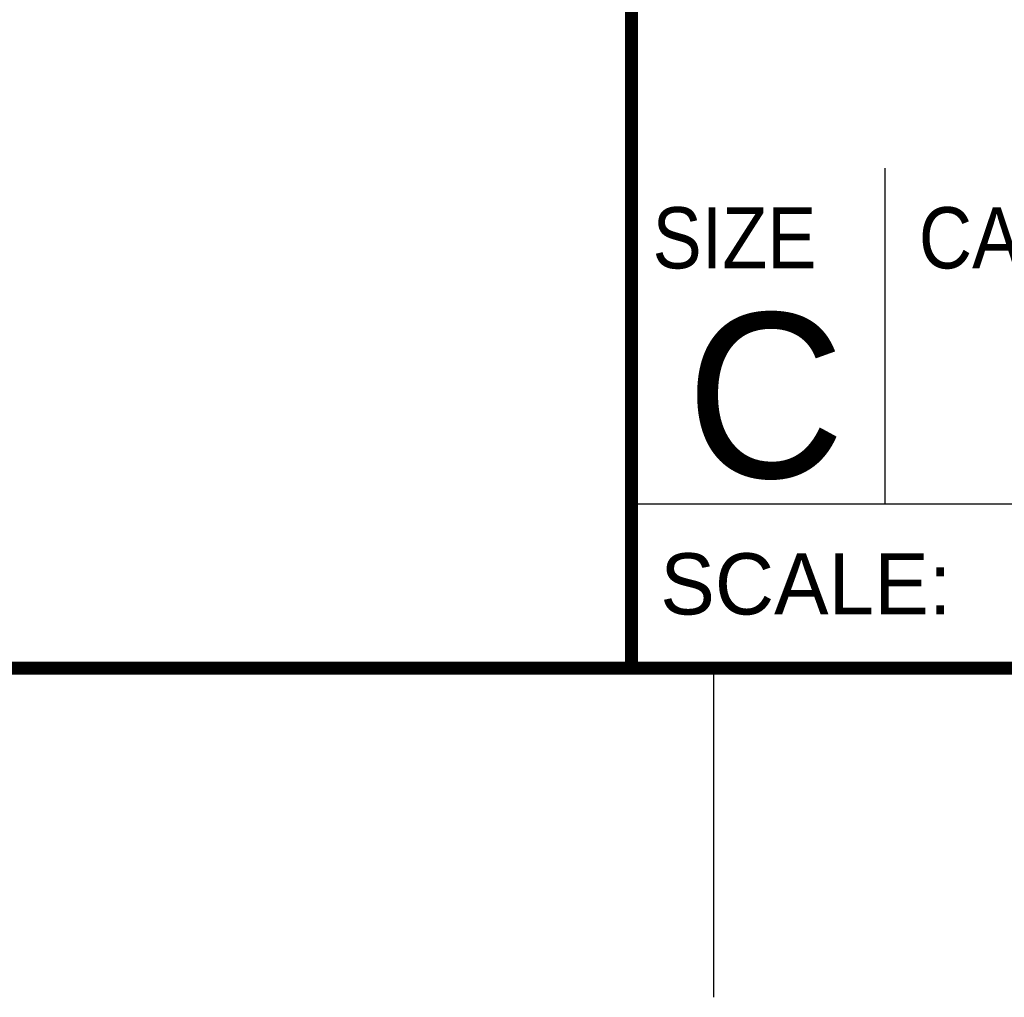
# Model space of a CAD drawing. Header units: inches. Extents: x 0 to 22, y 0 to 17.
# Tile 83 of 106: x 15.4 to 16.9, y 0 to 1.5. Entities that reach past the tile are written whole.
import ezdxf

# ---------------------------------------------------------------- set-up
doc = ezdxf.new("R2010")
doc.units = ezdxf.units.IN
doc.header["$LTSCALE"] = 1.21
doc.header["$MEASUREMENT"] = 0
doc.layers.get('0').update_dxf_attribs({"linetype": 'CONTINUOUS'})
doc.styles.add('TEXTSTYLE_2', font='txt')
doc.styles.add('TEXTSTYLE_3', font='txt', dxfattribs={"width": 0.9})

msp = doc.modelspace()

# ---------------------------------------------------------------- linework, layer by layer
at = {"color": 2, "linetype": 'CONTINUOUS'}
for p, q in [((16.76, 1.2595), (16.76, 0.75)), ((16.5, 0), (16.5, 0.5))]:
    msp.add_line(p, q, dxfattribs=at)
at = {"color": 7, "linetype": 'CONTINUOUS', "true_color": 0x1c1c1c}
msp.add_line((16.3751, 0.7496), (21.5001, 0.7496), dxfattribs=at)
at = {"color": 7, "linetype": 'CONTINUOUS', "true_color": 0x1c1c1c, "const_width": 0.02}
msp.add_lwpolyline([(16.375, 0.5), (16.375, 2.96)], dxfattribs=at)
at = {"color": 2, "linetype": 'CONTINUOUS', "const_width": 0.02}
msp.add_lwpolyline([(0.5, 0.5), (21.5, 0.5)], dxfattribs=at)

# ---------------------------------------------------------------- texts
at = {"color": 2, "linetype": 'CONTINUOUS', "line_spacing_factor": 0.9}
for s, insert, char_height, width, attachment_point, style in [('SIZE', (16.407, 1.2002), 0.093, 0.3348, 1, 'TEXTSTYLE_3'), ('CAGE CODE NO.', (16.8114, 1.2002), 0.093, 1.0881, 1, 'TEXTSTYLE_3'), ('C', (16.5785, 1.0393), 0.25, 0.25, 2, 'TEXTSTYLE_2'), ('SCALE:', (16.4187, 0.6745), 0.093, 0.558, 1, 'TEXTSTYLE_2')]:
    msp.add_mtext(s, dxfattribs=dict(at, insert=insert, char_height=char_height, width=width, attachment_point=attachment_point, style=style))

doc.saveas('drawing.dxf')
